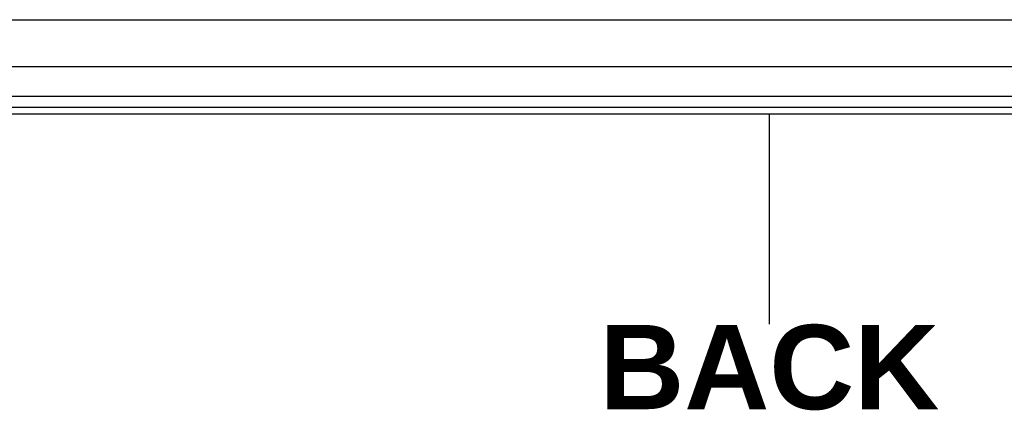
# Model space of a CAD drawing. Header units: inches. Extents: x 0 to 121, y -11 to 79.
# Tile 14 of 88: x 13 to 23, y 24 to 28. Entities that reach past the tile are written whole.
import ezdxf

# ---------------------------------------------------------------- set-up
doc = ezdxf.new("R2010")
doc.units = ezdxf.units.IN
doc.header["$LTSCALE"] = 7.278232
doc.header["$MEASUREMENT"] = 0
doc.layers.get('0').update_dxf_attribs({"lineweight": 25})
for name, color, linetype, lineweight in [('Sketch Geometry(ANSI)', 7, 'Continuous', 25), ('Symbols(ANSI)', 7, 'Continuous', 25), ('Visible Edges(ANSI)', 7, 'Continuous', 25), ('Visible Tangent Edges(ANSI)', 7, 'Continuous', 25)]:
    doc.layers.add(name, color=color, linetype=linetype, lineweight=lineweight)
doc.styles.add('Dimension-ANSI', font='arialbd.ttf')

# ---------------------------------------------------------------- blocks, each defined once
blk = doc.blocks.new('BACK')
at = {"layer": 'Sketch Geometry(ANSI)'}
blk.add_line((0, 0.15), (0, -0.15), dxfattribs=at)
at = {"layer": 'Symbols(ANSI)', "color": 7, "insert": (0, -0.2119), "char_height": 0.12, "attachment_point": 5, "style": 'Dimension-ANSI'}
blk.add_mtext('\\fArial|b1|i0;BACK', dxfattribs=at)

msp = doc.modelspace()

# ---------------------------------------------------------------- linework, layer by layer
at = {"layer": 'Visible Edges(ANSI)'}
for p, q in [((7.1254, 27.9847), (34.5969, 27.9847)), ((34.5969, 27.4963), (7.1254, 27.4963)), ((35.5287, 27.0736), (6.2189, 27.0736)), ((6.2189, 27.0078), (35.5287, 27.0078))]:
    msp.add_line(p, q, dxfattribs=at)
at = {"layer": 'Visible Tangent Edges(ANSI)'}
msp.add_line((35.5287, 27.189), (6.2189, 27.189), dxfattribs=at)

# ---------------------------------------------------------------- block references
at = {"xscale": 7.278232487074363, "yscale": 7.278232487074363, "zscale": 7.278232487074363}
msp.add_blockref('BACK', (20.8738, 25.919), dxfattribs=at)

doc.saveas('drawing.dxf')
